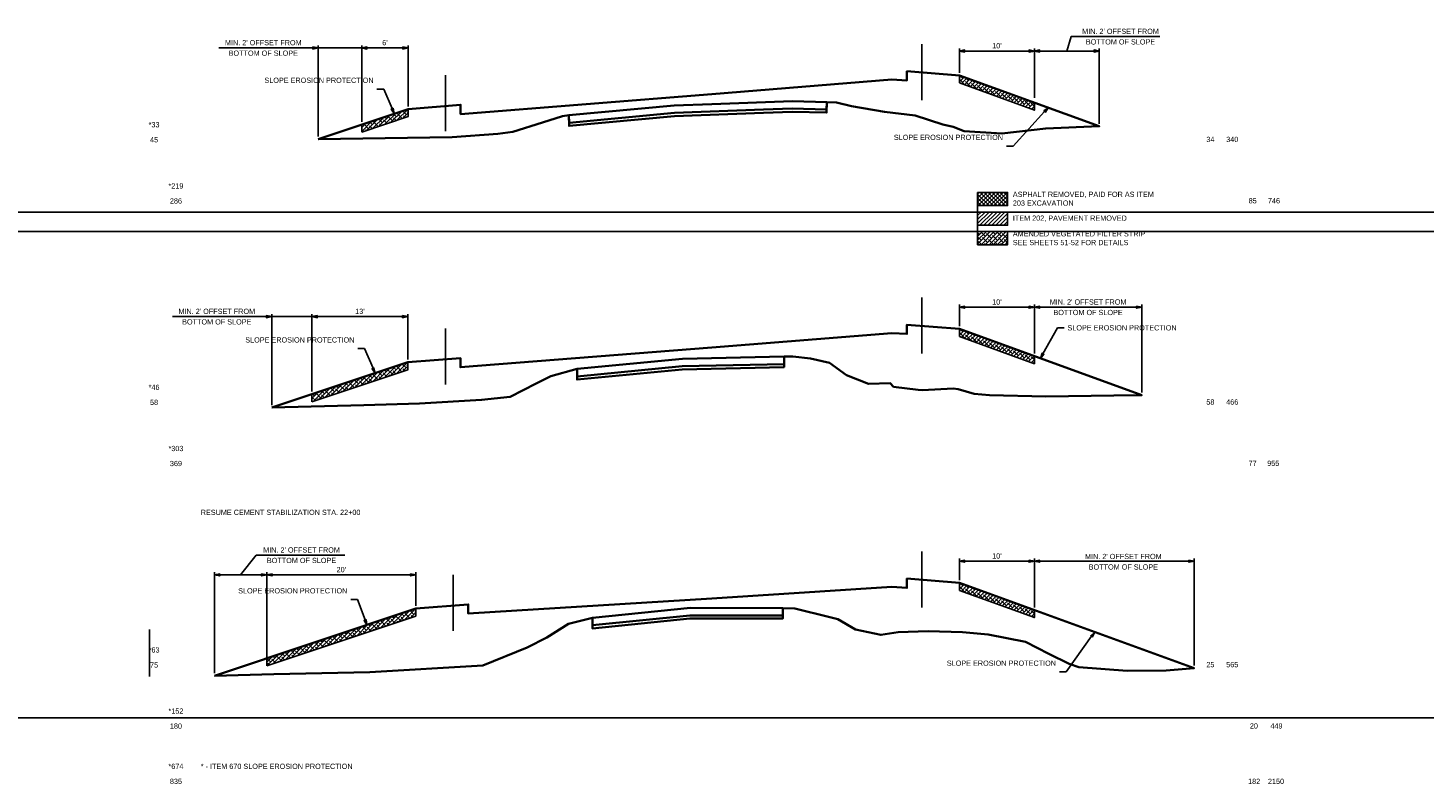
# Model space of a CAD drawing. Header units: feet. Extents: x 2296963 to 2300087, y 574586 to 575596.
# Tile 5 of 9: x 2298386 to 2298572, y 574600 to 574701. Entities that reach past the tile are written whole.
import ezdxf
from ezdxf import colors
from ezdxf.entities.mleader import LeaderData, LeaderLine
from ezdxf.enums import TextEntityAlignment as Align
from ezdxf.math import Vec2, Vec3

# ---------------------------------------------------------------- set-up
doc = ezdxf.new("R2010")
doc.units = ezdxf.units.FT
doc.header["$LTSCALE"] = 5
doc.header["$MEASUREMENT"] = 0
doc.linetypes.add('esmtmppr', pattern=[0])
for name, color, linetype in [('RW_P_Esmt_TMP', 203, 'esmtmppr'), ('SH_Text', 7, 'Continuous'), ('XS_P_Annotation', 7, 'Continuous'), ('XS_P_Finished_Grade_Seeded', 3, 'Continuous'), ('XS_P_Undercut', 230, 'Continuous'), ('XS_P_Undercut2', 230, 'Continuous')]:
    doc.layers.add(name, color=color, linetype=linetype)
doc.layers.add('SC_Scratch1', color=7, linetype='Continuous', plot=False)
doc.layers.add('VL_Cut_Volume', color=3, linetype='Continuous', lineweight=35, true_color=0x00ff00, plot=False)
doc.layers.add('VL_Fill_Volume', color=5, linetype='Continuous', lineweight=35, true_color=0x0000ff, plot=False)
doc.styles.add('Slanted-Normal', font='font31.shx', dxfattribs={"height": 0.14})
doc.dimstyles.new('Dec-0  Slanted', dxfattribs={"dimtxt": 0.14, "dimasz": 0.14, "dimexe": 0.07, "dimexo": 0.07, "dimgap": 0.07, "dimtad": 1, "dimdec": 0, "dimzin": 3, "dimdsep": 46, "dimtxsty": 'Slanted-Normal', "dimblk": 'Dim1', "dimcen": 0, "dimclrd": 95, "dimclre": 95, "dimclrt": 7, "dimaunit": 1, "dimadec": 5, "dimazin": 3, "dimtfac": 1, "dimtdec": 0, "dimtmove": 1, "dimatfit": 0, "dimldrblk": 'Dim1', "dimfxl": 1, "dimtolj": 1, "dimtzin": 0, "dimlwd": -1, "dimlwe": -1, "dimarcsym": 0})

# ---------------------------------------------------------------- blocks, each defined once
blk = doc.blocks.new('Dim1')
h = blk.add_hatch(color=4)
h.dxf.hatch_style = 1
h.paths.add_polyline_path([(0, 0), (-1, -0.2), (-1, 0.2)])
at = {"color": 4}
blk.add_lwpolyline([(0, 0), (-1, -0.2), (-1, 0.2), (0, 0)], dxfattribs=at)
blk = doc.blocks.new('*D953')
at = {"layer": 'Defpoints', "color": 0, "transparency": 16777216}
for p in [(2298417.89, 574627.74), (2298437.75, 574623.25), (2298417.89, 574615.76)]:
    blk.add_point(p, dxfattribs=at)
at = {"layer": 'SH_Text', "color": 95, "linetype": 'Continuous', "transparency": 16777216}
for p, q in [((2298417.89, 574616.11), (2298417.89, 574628.09)), ((2298437.05, 574627.74), (2298418.59, 574627.74)), ((2298437.75, 574623.6), (2298437.75, 574628.09))]:
    blk.add_line(p, q, dxfattribs=at)
at = {"layer": 'SH_Text', "color": 95, "transparency": 16777216, "xscale": 0.7000000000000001, "yscale": 0.7000000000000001, "zscale": 0.7000000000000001, "rotation": 180}
blk.add_blockref('Dim1', (2298417.89, 574627.74), dxfattribs=at)
at = {"layer": 'SH_Text', "color": 95, "transparency": 16777216, "xscale": 0.7000000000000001, "yscale": 0.7000000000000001, "zscale": 0.7000000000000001}
blk.add_blockref('Dim1', (2298437.75, 574627.74), dxfattribs=at)
at = {"layer": 'SH_Text', "color": 7, "transparency": 16777216, "insert": (2298427.82, 574628.44), "char_height": 0.7, "attachment_point": 5, "style": 'Slanted-Normal'}
blk.add_mtext("\\A1;20'", dxfattribs=at)
blk = doc.blocks.new('*D954')
at = {"layer": 'Defpoints', "color": 0, "transparency": 16777216}
for p in [(2298423.91, 574662.16), (2298436.7, 574656.08), (2298423.91, 574651.82)]:
    blk.add_point(p, dxfattribs=at)
at = {"layer": 'SH_Text', "color": 95, "linetype": 'Continuous', "transparency": 16777216}
for p, q in [((2298423.91, 574652.17), (2298423.91, 574662.51)), ((2298436, 574662.16), (2298424.61, 574662.16)), ((2298436.7, 574656.43), (2298436.7, 574662.51))]:
    blk.add_line(p, q, dxfattribs=at)
at = {"layer": 'SH_Text', "color": 95, "transparency": 16777216, "xscale": 0.7000000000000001, "yscale": 0.7000000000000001, "zscale": 0.7000000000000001, "rotation": 180}
blk.add_blockref('Dim1', (2298423.91, 574662.16), dxfattribs=at)
at = {"layer": 'SH_Text', "color": 95, "transparency": 16777216, "xscale": 0.7000000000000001, "yscale": 0.7000000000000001, "zscale": 0.7000000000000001}
blk.add_blockref('Dim1', (2298436.7, 574662.16), dxfattribs=at)
at = {"layer": 'SH_Text', "color": 7, "transparency": 16777216, "insert": (2298430.3, 574662.86), "char_height": 0.7, "attachment_point": 5, "style": 'Slanted-Normal'}
blk.add_mtext("\\A1;13'", dxfattribs=at)
blk = doc.blocks.new('*D955')
at = {"layer": 'Defpoints', "color": 0, "transparency": 16777216}
for p in [(2298430.54, 574697.97), (2298436.73, 574689.83), (2298430.54, 574687.77)]:
    blk.add_point(p, dxfattribs=at)
at = {"layer": 'SH_Text', "color": 95, "linetype": 'Continuous', "transparency": 16777216}
for p, q in [((2298430.54, 574688.12), (2298430.54, 574698.32)), ((2298436.03, 574697.97), (2298431.24, 574697.97)), ((2298436.73, 574690.18), (2298436.73, 574698.32))]:
    blk.add_line(p, q, dxfattribs=at)
at = {"layer": 'SH_Text', "color": 95, "transparency": 16777216, "xscale": 0.7000000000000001, "yscale": 0.7000000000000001, "zscale": 0.7000000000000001, "rotation": 180}
blk.add_blockref('Dim1', (2298430.54, 574697.97), dxfattribs=at)
at = {"layer": 'SH_Text', "color": 95, "transparency": 16777216, "xscale": 0.7000000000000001, "yscale": 0.7000000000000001, "zscale": 0.7000000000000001}
blk.add_blockref('Dim1', (2298436.73, 574697.97), dxfattribs=at)
at = {"layer": 'SH_Text', "color": 7, "transparency": 16777216, "insert": (2298433.64, 574698.67), "char_height": 0.7, "attachment_point": 5, "style": 'Slanted-Normal'}
blk.add_mtext("\\A1;6'", dxfattribs=at)
blk = doc.blocks.new('*D972')
at = {"layer": 'Defpoints', "color": 0, "transparency": 16777216}
for p in [(2298410.91, 574627.74), (2298417.89, 574616.63), (2298410.91, 574614.3)]:
    blk.add_point(p, dxfattribs=at)
at = {"layer": 'SH_Text', "color": 95, "linetype": 'Continuous', "transparency": 16777216}
for p, q in [((2298414.4, 574627.74), (2298416.47, 574630.36)), ((2298416.47, 574630.36), (2298428.31, 574630.36)), ((2298410.91, 574614.65), (2298410.91, 574628.09)), ((2298417.19, 574627.74), (2298411.61, 574627.74)), ((2298417.89, 574616.98), (2298417.89, 574628.09))]:
    blk.add_line(p, q, dxfattribs=at)
at = {"layer": 'SH_Text', "color": 95, "transparency": 16777216, "xscale": 0.7000000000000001, "yscale": 0.7000000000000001, "zscale": 0.7000000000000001, "rotation": 180}
blk.add_blockref('Dim1', (2298410.91, 574627.74), dxfattribs=at)
at = {"layer": 'SH_Text', "color": 95, "transparency": 16777216, "xscale": 0.7000000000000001, "yscale": 0.7000000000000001, "zscale": 0.7000000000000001}
blk.add_blockref('Dim1', (2298417.89, 574627.74), dxfattribs=at)
at = {"layer": 'SH_Text', "color": 7, "transparency": 16777216, "char_height": 0.7, "width": 11.3973, "attachment_point": 5, "style": 'Slanted-Normal'}
for s, insert in [("\\A1;MIN. 2' OFFSET FROM", (2298422.52, 574631.06)), ('\\A1;BOTTOM OF SLOPE', (2298422.52, 574629.66))]:
    blk.add_mtext(s, dxfattribs=dict(at, insert=insert))
blk = doc.blocks.new('*D973')
at = {"layer": 'Defpoints', "color": 0, "transparency": 16777216}
for p in [(2298418.54, 574662.16), (2298423.91, 574651.82), (2298418.54, 574650.03)]:
    blk.add_point(p, dxfattribs=at)
at = {"layer": 'SH_Text', "color": 95, "linetype": 'Continuous', "transparency": 16777216}
for p, q in [((2298417.84, 574662.16), (2298405.3, 574662.16)), ((2298418.54, 574650.38), (2298418.54, 574662.51)), ((2298423.91, 574662.16), (2298418.54, 574662.16)), ((2298423.91, 574652.17), (2298423.91, 574662.51)), ((2298424.61, 574662.16), (2298425.31, 574662.16))]:
    blk.add_line(p, q, dxfattribs=at)
at = {"layer": 'SH_Text', "color": 95, "transparency": 16777216, "xscale": 0.7000000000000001, "yscale": 0.7000000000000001, "zscale": 0.7000000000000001}
blk.add_blockref('Dim1', (2298418.54, 574662.16), dxfattribs=at)
at = {"layer": 'SH_Text', "color": 95, "transparency": 16777216, "xscale": 0.7000000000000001, "yscale": 0.7000000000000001, "zscale": 0.7000000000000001, "rotation": 180}
blk.add_blockref('Dim1', (2298423.91, 574662.16), dxfattribs=at)
at = {"layer": 'SH_Text', "color": 7, "transparency": 16777216, "char_height": 0.7, "width": 11.3973, "attachment_point": 5, "style": 'Slanted-Normal'}
for s, insert in [("\\A1;MIN. 2' OFFSET FROM", (2298411.22, 574662.86)), ('\\A1;BOTTOM OF SLOPE', (2298411.22, 574661.46))]:
    blk.add_mtext(s, dxfattribs=dict(at, insert=insert))
blk = doc.blocks.new('*D974')
at = {"layer": 'Defpoints', "color": 0, "transparency": 16777216}
for p in [(2298424.74, 574697.97), (2298430.54, 574687.77), (2298424.74, 574685.83)]:
    blk.add_point(p, dxfattribs=at)
at = {"layer": 'SH_Text', "color": 95, "linetype": 'Continuous', "transparency": 16777216}
for p, q in [((2298424.04, 574697.97), (2298411.5, 574697.97)), ((2298424.74, 574686.18), (2298424.74, 574698.32)), ((2298430.54, 574697.97), (2298424.74, 574697.97)), ((2298430.54, 574688.12), (2298430.54, 574698.32)), ((2298431.24, 574697.97), (2298431.94, 574697.97))]:
    blk.add_line(p, q, dxfattribs=at)
at = {"layer": 'SH_Text', "color": 95, "transparency": 16777216, "xscale": 0.7000000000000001, "yscale": 0.7000000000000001, "zscale": 0.7000000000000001}
blk.add_blockref('Dim1', (2298424.74, 574697.97), dxfattribs=at)
at = {"layer": 'SH_Text', "color": 95, "transparency": 16777216, "xscale": 0.7000000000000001, "yscale": 0.7000000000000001, "zscale": 0.7000000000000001, "rotation": 180}
blk.add_blockref('Dim1', (2298430.54, 574697.97), dxfattribs=at)
at = {"layer": 'SH_Text', "color": 7, "transparency": 16777216, "char_height": 0.7, "width": 11.3973, "attachment_point": 5, "style": 'Slanted-Normal'}
for s, insert in [("\\A1;MIN. 2' OFFSET FROM", (2298417.42, 574698.67)), ('\\A1;BOTTOM OF SLOPE', (2298417.42, 574697.27))]:
    blk.add_mtext(s, dxfattribs=dict(at, insert=insert))
blk = doc.blocks.new('*D1003')
at = {"layer": 'Defpoints', "color": 0, "transparency": 16777216}
for p in [(2298510.23, 574629.56), (2298510.23, 574626.68), (2298520.23, 574623.04)]:
    blk.add_point(p, dxfattribs=at)
at = {"layer": 'SH_Text', "color": 95, "linetype": 'Continuous', "transparency": 16777216}
for p, q in [((2298510.23, 574627.03), (2298510.23, 574629.91)), ((2298519.53, 574629.56), (2298510.93, 574629.56)), ((2298520.23, 574623.39), (2298520.23, 574629.91))]:
    blk.add_line(p, q, dxfattribs=at)
at = {"layer": 'SH_Text', "color": 95, "transparency": 16777216, "xscale": 0.7000000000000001, "yscale": 0.7000000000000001, "zscale": 0.7000000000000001, "rotation": 180}
blk.add_blockref('Dim1', (2298510.23, 574629.56), dxfattribs=at)
at = {"layer": 'SH_Text', "color": 95, "transparency": 16777216, "xscale": 0.7000000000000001, "yscale": 0.7000000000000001, "zscale": 0.7000000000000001}
blk.add_blockref('Dim1', (2298520.23, 574629.56), dxfattribs=at)
at = {"layer": 'SH_Text', "color": 7, "transparency": 16777216, "insert": (2298515.23, 574630.26), "char_height": 0.7, "attachment_point": 5, "style": 'Slanted-Normal'}
blk.add_mtext("\\A1;10'", dxfattribs=at)
blk = doc.blocks.new('*D1002')
at = {"layer": 'Defpoints', "color": 0, "transparency": 16777216}
for p in [(2298520.23, 574629.56), (2298520.23, 574623.04), (2298541.53, 574615.3)]:
    blk.add_point(p, dxfattribs=at)
at = {"layer": 'SH_Text', "color": 95, "linetype": 'Continuous', "transparency": 16777216}
for p, q in [((2298520.23, 574623.39), (2298520.23, 574629.91)), ((2298540.83, 574629.56), (2298520.93, 574629.56)), ((2298541.53, 574615.65), (2298541.53, 574629.91))]:
    blk.add_line(p, q, dxfattribs=at)
at = {"layer": 'SH_Text', "color": 95, "transparency": 16777216, "xscale": 0.7000000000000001, "yscale": 0.7000000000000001, "zscale": 0.7000000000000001, "rotation": 180}
blk.add_blockref('Dim1', (2298520.23, 574629.56), dxfattribs=at)
at = {"layer": 'SH_Text', "color": 95, "transparency": 16777216, "xscale": 0.7000000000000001, "yscale": 0.7000000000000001, "zscale": 0.7000000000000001}
blk.add_blockref('Dim1', (2298541.53, 574629.56), dxfattribs=at)
at = {"layer": 'SH_Text', "color": 7, "transparency": 16777216, "char_height": 0.7, "width": 12.4424, "attachment_point": 5, "style": 'Slanted-Normal'}
for s, insert in [("\\A1;MIN. 2' OFFSET FROM", (2298532.09, 574630.19)), ('\\A1;BOTTOM OF SLOPE', (2298532.09, 574628.79))]:
    blk.add_mtext(s, dxfattribs=dict(at, insert=insert))
blk = doc.blocks.new('*D1004')
at = {"layer": 'Defpoints', "color": 0, "transparency": 16777216}
for p in [(2298510.23, 574663.41), (2298510.23, 574660.53), (2298520.23, 574656.89)]:
    blk.add_point(p, dxfattribs=at)
at = {"layer": 'SH_Text', "color": 95, "linetype": 'Continuous', "transparency": 16777216}
for p, q in [((2298510.23, 574660.88), (2298510.23, 574663.76)), ((2298519.53, 574663.41), (2298510.93, 574663.41)), ((2298520.23, 574657.24), (2298520.23, 574663.76))]:
    blk.add_line(p, q, dxfattribs=at)
at = {"layer": 'SH_Text', "color": 95, "transparency": 16777216, "xscale": 0.7000000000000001, "yscale": 0.7000000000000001, "zscale": 0.7000000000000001, "rotation": 180}
blk.add_blockref('Dim1', (2298510.23, 574663.41), dxfattribs=at)
at = {"layer": 'SH_Text', "color": 95, "transparency": 16777216, "xscale": 0.7000000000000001, "yscale": 0.7000000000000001, "zscale": 0.7000000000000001}
blk.add_blockref('Dim1', (2298520.23, 574663.41), dxfattribs=at)
at = {"layer": 'SH_Text', "color": 7, "transparency": 16777216, "insert": (2298515.23, 574664.11), "char_height": 0.7, "attachment_point": 5, "style": 'Slanted-Normal'}
blk.add_mtext("\\A1;10'", dxfattribs=at)
blk = doc.blocks.new('*D1005')
at = {"layer": 'Defpoints', "color": 0, "transparency": 16777216}
for p in [(2298520.23, 574663.41), (2298520.23, 574656.89), (2298534.55, 574651.69)]:
    blk.add_point(p, dxfattribs=at)
at = {"layer": 'SH_Text', "color": 95, "linetype": 'Continuous', "transparency": 16777216}
for p, q in [((2298520.23, 574657.24), (2298520.23, 574663.76)), ((2298533.85, 574663.41), (2298520.93, 574663.41)), ((2298534.55, 574652.04), (2298534.55, 574663.76))]:
    blk.add_line(p, q, dxfattribs=at)
at = {"layer": 'SH_Text', "color": 95, "transparency": 16777216, "xscale": 0.7000000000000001, "yscale": 0.7000000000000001, "zscale": 0.7000000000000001, "rotation": 180}
blk.add_blockref('Dim1', (2298520.23, 574663.41), dxfattribs=at)
at = {"layer": 'SH_Text', "color": 95, "transparency": 16777216, "xscale": 0.7000000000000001, "yscale": 0.7000000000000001, "zscale": 0.7000000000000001}
blk.add_blockref('Dim1', (2298534.55, 574663.41), dxfattribs=at)
at = {"layer": 'SH_Text', "color": 7, "transparency": 16777216, "char_height": 0.7, "width": 12.4424, "attachment_point": 5, "style": 'Slanted-Normal'}
for s, insert in [("\\A1;MIN. 2' OFFSET FROM", (2298527.39, 574664.11)), ('\\A1;BOTTOM OF SLOPE', (2298527.39, 574662.71))]:
    blk.add_mtext(s, dxfattribs=dict(at, insert=insert))
blk = doc.blocks.new('*D1006')
at = {"layer": 'Defpoints', "color": 0, "transparency": 16777216}
for p in [(2298510.23, 574697.56), (2298510.23, 574694.31), (2298520.23, 574690.98)]:
    blk.add_point(p, dxfattribs=at)
at = {"layer": 'SH_Text', "color": 95, "linetype": 'Continuous', "transparency": 16777216}
for p, q in [((2298510.23, 574694.66), (2298510.23, 574697.91)), ((2298519.53, 574697.56), (2298510.93, 574697.56)), ((2298520.23, 574691.33), (2298520.23, 574697.91))]:
    blk.add_line(p, q, dxfattribs=at)
at = {"layer": 'SH_Text', "color": 95, "transparency": 16777216, "xscale": 0.7000000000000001, "yscale": 0.7000000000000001, "zscale": 0.7000000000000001, "rotation": 180}
blk.add_blockref('Dim1', (2298510.23, 574697.56), dxfattribs=at)
at = {"layer": 'SH_Text', "color": 95, "transparency": 16777216, "xscale": 0.7000000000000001, "yscale": 0.7000000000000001, "zscale": 0.7000000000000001}
blk.add_blockref('Dim1', (2298520.23, 574697.56), dxfattribs=at)
at = {"layer": 'SH_Text', "color": 7, "transparency": 16777216, "insert": (2298515.23, 574698.26), "char_height": 0.7, "attachment_point": 5, "style": 'Slanted-Normal'}
blk.add_mtext("\\A1;10'", dxfattribs=at)
blk = doc.blocks.new('*D1007')
at = {"layer": 'Defpoints', "color": 0, "transparency": 16777216}
for p in [(2298520.23, 574697.56), (2298520.23, 574690.98), (2298528.88, 574687.53)]:
    blk.add_point(p, dxfattribs=at)
at = {"layer": 'SH_Text', "color": 95, "linetype": 'Continuous', "transparency": 16777216}
for p, q in [((2298524.56, 574697.56), (2298525.13, 574699.48)), ((2298525.13, 574699.48), (2298536.97, 574699.48)), ((2298519.53, 574697.56), (2298518.83, 574697.56)), ((2298520.23, 574691.33), (2298520.23, 574697.91)), ((2298528.88, 574697.56), (2298520.23, 574697.56)), ((2298528.88, 574697.56), (2298520.23, 574697.56)), ((2298528.88, 574687.88), (2298528.88, 574697.91))]:
    blk.add_line(p, q, dxfattribs=at)
at = {"layer": 'SH_Text', "color": 95, "transparency": 16777216}
for p, q in [((2298520.93, 574697.56), (2298521.63, 574697.56)), ((2298528.18, 574697.56), (2298527.48, 574697.56))]:
    blk.add_line(p, q, dxfattribs=at)
at = {"layer": 'SH_Text', "color": 95, "transparency": 16777216, "xscale": 0.7000000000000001, "yscale": 0.7000000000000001, "zscale": 0.7000000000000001, "rotation": 180}
blk.add_blockref('Dim1', (2298520.23, 574697.56), dxfattribs=at)
at = {"layer": 'SH_Text', "color": 95, "transparency": 16777216, "xscale": 0.7000000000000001, "yscale": 0.7000000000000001, "zscale": 0.7000000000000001}
blk.add_blockref('Dim1', (2298528.88, 574697.56), dxfattribs=at)
at = {"layer": 'SH_Text', "color": 7, "transparency": 16777216, "char_height": 0.7, "width": 12.4424, "attachment_point": 5, "style": 'Slanted-Normal'}
for s, insert in [("\\A1;MIN. 2' OFFSET FROM", (2298531.71, 574700.18)), ('\\A1;BOTTOM OF SLOPE', (2298531.71, 574698.78))]:
    blk.add_mtext(s, dxfattribs=dict(at, insert=insert))

msp = doc.modelspace()

# ---------------------------------------------------------------- hatches: boundary and pattern name
at = {"layer": 'XS_P_Finished_Grade_Seeded'}
h = msp.add_hatch(dxfattribs=at)
h.set_pattern_fill('ANSI38', color=256, scale=3)
h.set_pattern_definition([(45, (436.0793, 7.5458), (-0.265165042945, 0.265165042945), []), (135, (436.0793, 7.5458), (-0.795495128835, 0.265165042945), [0.9375, -0.5625])])
h.paths.add_polyline_path([(2298510.235, 574693.313), (2298520.235, 574689.676), (2298520.235, 574690.676), (2298510.235, 574694.313)])
h = msp.add_hatch(dxfattribs=at)
h.set_pattern_fill('ANSI38', color=256, scale=3)
h.set_pattern_definition([(45, (337.24544, -6.04548), (-0.265165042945, 0.265165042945), []), (135, (337.24544, -6.04548), (-0.795495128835, 0.265165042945), [0.9375, -0.5625])])
h.paths.add_polyline_path([(2298430.54, 574686.768), (2298436.735, 574688.833), (2298436.735, 574689.833), (2298430.54, 574687.768)])
h = msp.add_hatch(dxfattribs=at)
h.set_pattern_fill('ANSI38', color=256, scale=3)
h.set_pattern_definition([(45, (0, 5.5655), (-0.265165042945, 0.265165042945), []), (135, (0, 5.5655), (-0.795495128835, 0.265165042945), [0.9375, -0.5625])])
h.paths.add_polyline_path([(2298516.665, 574673.49), (2298512.665, 574673.49), (2298512.665, 574671.74), (2298516.665, 574671.74)])
h = msp.add_hatch(dxfattribs=at)
h.set_pattern_fill('ANSI38', color=256, scale=3)
h.set_pattern_definition([(45, (436.0793, -26.23956), (-0.265165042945, 0.265165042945), []), (135, (436.0793, -26.23956), (-0.795495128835, 0.265165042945), [0.9375, -0.5625])])
h.paths.add_polyline_path([(2298510.235, 574659.527), (2298520.235, 574655.891), (2298520.235, 574656.891), (2298510.235, 574660.527)])
h = msp.add_hatch(dxfattribs=at)
h.set_pattern_fill('ANSI38', color=256, scale=3)
h.set_pattern_definition([(45, (337.212, -39.79487), (-0.265165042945, 0.265165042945), []), (135, (337.212, -39.79487), (-0.795495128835, 0.265165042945), [0.9375, -0.5625])])
h.paths.add_polyline_path([(2298423.907, 574650.819), (2298436.701, 574655.083), (2298436.701, 574656.083), (2298423.907, 574651.819)])
h = msp.add_hatch(dxfattribs=at)
h.set_pattern_fill('ANSI38', color=256, scale=3)
h.set_pattern_definition([(45, (436.0793, -60.08625), (-0.265165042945, 0.265165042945), []), (135, (436.0793, -60.08625), (-0.795495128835, 0.265165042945), [0.9375, -0.5625])])
h.paths.add_polyline_path([(2298510.235, 574625.681), (2298520.235, 574622.044), (2298520.235, 574623.044), (2298510.235, 574626.681)])
h = msp.add_hatch(dxfattribs=at)
h.set_pattern_fill('ANSI38', color=256, scale=3)
h.set_pattern_definition([(45, (338.26514, -72.63264), (-0.265165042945, 0.265165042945), []), (135, (338.26514, -72.63264), (-0.795495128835, 0.265165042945), [0.9375, -0.5625])])
h.paths.add_polyline_path([(2298417.895, 574615.626), (2298437.754, 574622.246), (2298437.754, 574623.246), (2298417.895, 574616.626)])
at = {"layer": 'XS_P_Undercut'}
h = msp.add_hatch(dxfattribs=at)
h.set_pattern_fill('ANSI37', color=256, scale=3)
h.set_pattern_definition([(45, (520.01867, -26.69204), (-0.265165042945, 0.265165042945), []), (135, (520.01867, -26.69204), (-0.265165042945, -0.265165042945), [])])
h.paths.add_polyline_path([(2298516.665, 574678.709), (2298512.665, 574678.709), (2298512.665, 574676.959), (2298516.665, 574676.959)])
at = {"layer": 'XS_P_Undercut2'}
h = msp.add_hatch(dxfattribs=at)
h.set_pattern_fill('ANSI31', color=256, scale=3)
h.set_pattern_definition([(45, (524.99897, -20.32678), (-0.265165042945, 0.265165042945), [])])
h.paths.add_polyline_path([(2298516.665, 574676.1), (2298512.665, 574676.1), (2298512.665, 574674.35), (2298516.665, 574674.35)])

# ---------------------------------------------------------------- linework, layer by layer
at = {"layer": 'RW_P_Esmt_TMP', "flags": 128}
msp.add_lwpolyline([(2298402.235, 574614.193), (2298402.235, 574620.443)], dxfattribs=at)
at = {"layer": 'SC_Scratch1', "flags": 128}
for points in [[(2298505.222, 574691.034), (2298505.222, 574698.487)], [(2298441.734, 574686.88), (2298441.734, 574694.333)], [(2298512.665, 574676.1), (2298512.665, 574676.959)], [(2299911.811, 574676.1), (2297852.707, 574676.1)], [(2299911.811, 574673.49), (2297852.707, 574673.49)], [(2298512.665, 574673.49), (2298512.665, 574674.35)], [(2298505.222, 574657.249), (2298505.222, 574664.702)], [(2298441.701, 574653.13), (2298441.701, 574660.583)], [(2298505.222, 574623.402), (2298505.222, 574630.855)], [(2298442.754, 574620.292), (2298442.754, 574627.746)], [(2300086.81, 574608.709), (2298027.706, 574608.709)]]:
    msp.add_lwpolyline(points, dxfattribs=at)
at = {"layer": 'SH_Text', "flags": 128}
for points in [[(2298512.665, 574678.709), (2298516.665, 574678.709), (2298516.665, 574676.959), (2298512.665, 574676.959)], [(2298512.665, 574676.1), (2298516.665, 574676.1), (2298516.665, 574674.35), (2298512.665, 574674.35)], [(2298512.665, 574673.49), (2298516.665, 574673.49), (2298516.665, 574671.74), (2298512.665, 574671.74)]]:
    msp.add_lwpolyline(points, close=True, dxfattribs=at)
at = {"layer": 'VL_Cut_Volume', "flags": 128}
for points in [[(2298458.175, 574688.995), (2298458.185, 574687.995), (2298472.263, 574689.318), (2298484.109, 574689.751), (2298487.947, 574689.882), (2298492.529, 574689.765), (2298492.539, 574690.765), (2298487.959, 574690.883), (2298477.235, 574690.5), (2298472.182, 574690.315)], [(2298459.269, 574655.184), (2298459.269, 574654.193), (2298473.248, 574655.551), (2298486.861, 574655.846), (2298486.871, 574656.846), (2298473.3, 574656.556)], [(2298461.302, 574622.023), (2298461.312, 574621.023), (2298474.311, 574622.334), (2298486.688, 574622.325), (2298486.688, 574623.325), (2298474.389, 574623.341)]]:
    msp.add_lwpolyline(points, close=True, dxfattribs=at)
at = {"layer": 'VL_Fill_Volume', "flags": 128}
for points in [[(2298424.736, 574685.833), (2298442.61, 574686.101), (2298448.697, 574686.528), (2298450.692, 574686.784), (2298454.65, 574688.035), (2298457.334, 574688.862), (2298458.175, 574688.995), (2298458.185, 574687.579), (2298472.263, 574688.901), (2298484.109, 574689.335), (2298487.947, 574689.466), (2298492.529, 574689.348), (2298492.539, 574690.763), (2298493.864, 574690.685), (2298495.855, 574690.215), (2298500.263, 574689.442), (2298504.339, 574688.988), (2298508.03, 574687.751), (2298509.396, 574687.448), (2298510.888, 574686.866), (2298515.897, 574686.59), (2298521.734, 574687.257), (2298528.879, 574687.533), (2298510.235, 574694.313), (2298503.235, 574694.873), (2298503.235, 574693.639), (2298501.235, 574693.759), (2298477.235, 574691.802), (2298443.735, 574689.159), (2298443.734, 574690.393), (2298436.735, 574689.833)], [(2298418.541, 574650.03), (2298430.819, 574650.342), (2298438.254, 574650.573), (2298446.535, 574651.053), (2298450.34, 574651.493), (2298453.809, 574653.244), (2298455.759, 574654.244), (2298459.269, 574655.184), (2298459.269, 574653.768), (2298473.248, 574655.134), (2298486.861, 574655.43), (2298486.881, 574656.846), (2298488.036, 574656.83), (2298490.364, 574656.562), (2298492.899, 574655.984), (2298495.183, 574654.379), (2298498.127, 574653.22), (2298500.982, 574653.301), (2298501.449, 574652.826), (2298504.732, 574652.422), (2298505.318, 574652.35), (2298509.381, 574652.561), (2298510.089, 574652.473), (2298512.183, 574651.886), (2298514.257, 574651.696), (2298521.736, 574651.534), (2298530.824, 574651.667), (2298534.545, 574651.687), (2298510.235, 574660.527), (2298503.235, 574661.087), (2298503.235, 574659.853), (2298501.235, 574659.973), (2298477.235, 574658.033), (2298443.701, 574655.409), (2298443.701, 574656.643), (2298436.701, 574656.083)], [(2298410.913, 574614.299), (2298418.827, 574614.507), (2298431.648, 574614.759), (2298446.7, 574615.682), (2298452.587, 574618.049), (2298455.229, 574619.375), (2298458.119, 574621.196), (2298461.302, 574622.023), (2298461.312, 574620.607), (2298474.311, 574621.917), (2298486.678, 574621.908), (2298486.678, 574623.325), (2298488.311, 574623.244), (2298492.972, 574622.113), (2298494.015, 574621.843), (2298496.373, 574620.464), (2298499.765, 574619.741), (2298502.056, 574620.105), (2298506.069, 574620.219), (2298510.639, 574620.111), (2298514.048, 574619.795), (2298519.046, 574618.826), (2298522.155, 574617.223), (2298524.874, 574615.894), (2298526.145, 574615.451), (2298532.604, 574614.942), (2298537.798, 574614.988), (2298541.529, 574615.301), (2298510.235, 574626.681), (2298503.235, 574627.241), (2298503.235, 574626.007), (2298501.235, 574626.127), (2298477.235, 574624.579), (2298444.754, 574622.572), (2298444.754, 574623.806), (2298437.754, 574623.246)]]:
    msp.add_lwpolyline(points, close=True, dxfattribs=at)
at = {"layer": 'XS_P_Finished_Grade_Seeded', "flags": 128}
for points in [[(2298510.235, 574693.313), (2298520.235, 574689.676), (2298520.235, 574690.676), (2298510.235, 574694.313)], [(2298430.54, 574686.768), (2298436.735, 574688.833), (2298436.735, 574689.833), (2298430.54, 574687.768)], [(2298510.235, 574659.527), (2298520.235, 574655.891), (2298520.235, 574656.891), (2298510.235, 574660.527)], [(2298423.907, 574650.819), (2298436.701, 574655.083), (2298436.701, 574656.083), (2298423.907, 574651.819)], [(2298510.235, 574625.681), (2298520.235, 574622.044), (2298520.235, 574623.044), (2298510.235, 574626.681)], [(2298417.895, 574615.626), (2298437.754, 574622.246), (2298437.754, 574623.246), (2298417.895, 574616.626)]]:
    msp.add_lwpolyline(points, close=True, dxfattribs=at)

# ---------------------------------------------------------------- texts
at = {"layer": 'SH_Text', "style": 'Slanted-Normal'}
for s, p in [('85', (2298548.797, 574677.259)), ('746', (2298551.37, 574677.259)), ('77', (2298548.781, 574642.259)), ('955', (2298551.273, 574642.259)), ('20', (2298548.956, 574607.259)), ('449', (2298551.698, 574607.259))]:
    msp.add_text(s, height=0.7, dxfattribs=at).set_placement(p)
at = {"layer": 'SH_Text', "linetype": 'ByBlock', "char_height": 0.7, "attachment_point": 5, "style": 'Slanted-Normal'}
for s, insert in [('34', (2298543.693, 574685.776)), ('340', (2298546.609, 574685.776)), ('58', (2298543.693, 574650.776)), ('466', (2298546.609, 574650.776)), ('25', (2298543.693, 574615.776)), ('565', (2298546.609, 574615.776))]:
    msp.add_mtext(s, dxfattribs=dict(at, insert=insert))
at = {"layer": 'SH_Text', "char_height": 0.7, "attachment_point": 4, "style": 'Slanted-Normal'}
for s, insert, width in [('ASPHALT REMOVED, PAID FOR AS ITEM 203 EXCAVATION', (2298517.355, 574677.873), 18.5), ('ITEM 202, PAVEMENT REMOVED', (2298517.355, 574675.225), 18.26421), ('AMENDED VEGETATED FILTER STRIP\\PSEE SHEETS 51-52 FOR DETAILS', (2298517.355, 574672.615), 18.26421)]:
    msp.add_mtext(s, dxfattribs=dict(at, insert=insert, width=width))
at = {"layer": 'XS_P_Annotation', "style": 'Slanted-Normal'}
for s, p in [('*33', (2298402.86, 574687.739)), ('45', (2298402.86, 574685.739)), ('*219', (2298405.776, 574679.586)), ('286', (2298405.776, 574677.586)), ('*46', (2298402.86, 574652.739)), ('58', (2298402.86, 574650.739)), ('*303', (2298405.776, 574644.586)), ('369', (2298405.776, 574642.586)), ('*63', (2298402.86, 574617.739)), ('75', (2298402.86, 574615.739)), ('*152', (2298405.776, 574609.586)), ('180', (2298405.776, 574607.586)), ('*674', (2298405.776, 574602.223)), ('835', (2298405.776, 574600.223)), ('182', (2298549.527, 574600.223)), ('2150', (2298552.444, 574600.223))]:
    msp.add_text(s, height=0.7, dxfattribs=at).set_placement(p, align=Align.MIDDLE_CENTER)
msp.add_text('* - ITEM 670 SLOPE EROSION PROTECTION', height=0.7, dxfattribs=at).set_placement((2298409.079, 574602.223), align=Align.MIDDLE_LEFT)
at = {"layer": 'XS_P_Annotation', "insert": (2298409.079, 574636.427), "char_height": 0.7, "attachment_point": 1, "line_spacing_factor": 1.14, "style": 'Slanted-Normal'}
msp.add_mtext('RESUME CEMENT STABILIZATION STA. 22+00', dxfattribs=at)

# ---------------------------------------------------------------- dimensions: what is measured, and where the dimension line sits
at = {"layer": 'SH_Text'}
for base, p1, p2, picture, middle in [((2298520.235, 574697.556), (2298528.879, 574687.533), (2298520.235, 574690.979), '*D1007', (2298525.484, 574699.481)), ((2298424.736, 574697.972), (2298430.54, 574687.768), (2298424.736, 574685.833), '*D974', (2298417.417, 574697.972)), ((2298520.235, 574663.407), (2298534.545, 574651.687), (2298520.235, 574656.891), '*D1005', (2298527.39, 574663.407)), ((2298418.541, 574662.156), (2298423.907, 574651.819), (2298418.541, 574650.03), '*D973', (2298411.221, 574662.156))]:
    dim = msp.add_linear_dim(base=base, p1=p1, p2=p2, text="MIN. 2' OFFSET FROM\\X BOTTOM OF SLOPE", dimstyle='Dec-0  Slanted', override={"dimpost": "'", "dimtfac": 0.7}, dxfattribs=at)
    dim.commit()
    dim.dimension.update_dxf_attribs({"geometry": picture, "text_midpoint": middle})
for base, p1, p2, picture, middle in [((2298430.54, 574697.972), (2298436.735, 574689.833), (2298430.54, 574687.768), '*D955', (2298433.637, 574698.672)), ((2298510.235, 574697.556), (2298520.235, 574690.979), (2298510.235, 574694.313), '*D1006', (2298515.235, 574698.256)), ((2298510.235, 574663.407), (2298520.235, 574656.891), (2298510.235, 574660.527), '*D1004', (2298515.235, 574664.107)), ((2298423.907, 574662.156), (2298436.701, 574656.083), (2298423.907, 574651.819), '*D954', (2298430.304, 574662.856)), ((2298510.235, 574629.561), (2298520.235, 574623.044), (2298510.235, 574626.681), '*D1003', (2298515.235, 574630.261)), ((2298417.895, 574627.74), (2298437.754, 574623.246), (2298417.895, 574615.765), '*D953', (2298427.824, 574628.44))]:
    dim = msp.add_linear_dim(base=base, p1=p1, p2=p2, dimstyle='Dec-0  Slanted', override={"dimpost": "'", "dimtfac": 0.7}, dxfattribs=at)
    dim.commit()
    dim.dimension.update_dxf_attribs({"geometry": picture, "text_midpoint": middle})
for base, p1, p2, picture, middle in [((2298410.913, 574627.74), (2298417.895, 574616.626), (2298410.913, 574614.299), '*D972', (2298416.824, 574630.363)), ((2298520.235, 574629.561), (2298541.529, 574615.301), (2298520.235, 574623.044), '*D1002', (2298532.087, 574629.49))]:
    dim = msp.add_linear_dim(base=base, p1=p1, p2=p2, text="MIN. 2' OFFSET FROM\\X BOTTOM OF SLOPE", dimstyle='Dec-0  Slanted', override={"dimpost": "'", "dimtfac": 0.7}, dxfattribs=at)
    dim.commit()
    dim.dimension.update_dxf_attribs({"geometry": picture, "text_midpoint": middle, "dimtype": 160})

# ---------------------------------------------------------------- leaders
at = {"layer": 'XS_P_Annotation'}
ml = msp.add_multileader_mtext('Standard', dxfattribs=at)
ml.set_content('SLOPE EROSION PROTECTION', color=256, style='Slanted-Normal')
ml.set_leader_properties()
ml.set_arrow_properties(name='Dim1')
ml.build(insert=Vec2(0, 0))
ml.multileader.update_dxf_attribs({"text_right_attachment_type": 3, "dogleg_length": 0.18, "arrow_head_size": 0.7, "scale": 5})
ctx = ml.context
ctx.base_point, ctx.scale, ctx.char_height, ctx.arrow_head_size, ctx.landing_gap_size, ctx.plane_origin = Vec3(2298356.258, 574696.697), 5, 0.7, 0.7, 0.45, Vec3(2298367.991, 574692.158)
ctx.right_attachment = 3
notes = []
notes.append((ctx, [(1, (1, 1, 0), (2298355.358, 574696.697), (1, 0), 0.9, [(0, [(2298353.107, 574691.101)], 0, [])])]))
ctx.mtext.insert, ctx.mtext.width, ctx.mtext.flow_direction = Vec3(2298356.708, 574697.047), 8.47466, 5
ml = msp.add_multileader_mtext('Standard', dxfattribs=at)
ml.set_content('SLOPE EROSION PROTECTION', color=256, style='Slanted-Normal')
ml.set_leader_properties()
ml.set_arrow_properties(name='Dim1')
ml.build(insert=Vec2(0, 0))
ml.multileader.update_dxf_attribs({"text_right_attachment_type": 3, "dogleg_length": 0.18, "arrow_head_size": 0.7, "scale": 5})
ctx = ml.context
ctx.base_point, ctx.scale, ctx.char_height, ctx.arrow_head_size, ctx.landing_gap_size, ctx.plane_origin = Vec3(2298423.56, 574693.664), 5, 0.7, 0.7, 0.45, Vec3(2298435.293, 574689.126)
ctx.right_attachment, ctx.text_align_type = 3, 2
notes.append((ctx, [(0, (1, 1, 0), (2298433.477, 574692.498), (-1, 0), 0.9, [(0, [(2298434.885, 574689.24)], 0, [])])]))
ctx.mtext.insert, ctx.mtext.width, ctx.mtext.alignment, ctx.mtext.flow_direction = Vec3(2298432.127, 574694.014), 8.47466, 3, 5
ml = msp.add_multileader_mtext('Standard', dxfattribs=at)
ml.set_content('SLOPE EROSION PROTECTION', color=256, style='Slanted-Normal')
ml.set_leader_properties()
ml.set_arrow_properties(name='Dim1')
ml.build(insert=Vec2(0, 0))
ml.multileader.update_dxf_attribs({"text_right_attachment_type": 3, "dogleg_length": 0.18, "arrow_head_size": 0.7, "scale": 5})
ctx = ml.context
ctx.base_point, ctx.scale, ctx.char_height, ctx.arrow_head_size, ctx.landing_gap_size, ctx.plane_origin = Vec3(2298507.484, 574686.055), 5, 0.7, 0.7, 0.45, Vec3(2298519.217, 574681.517)
ctx.right_attachment, ctx.text_align_type = 3, 2
notes.append((ctx, [(0, (1, 1, 0), (2298517.4, 574684.889), (-1, 0), 0.9, [(0, [(2298522.065, 574690.011)], 0, [])])]))
ctx.mtext.insert, ctx.mtext.width, ctx.mtext.alignment, ctx.mtext.flow_direction = Vec3(2298516.05, 574686.405), 8.47466, 3, 5
ml = msp.add_multileader_mtext('Standard', dxfattribs=at)
ml.set_content('SLOPE EROSION PROTECTION', color=256, style='Slanted-Normal')
ml.set_leader_properties()
ml.set_arrow_properties(name='Dim1')
ml.build(insert=Vec2(0, 0))
ml.multileader.update_dxf_attribs({"text_right_attachment_type": 3, "dogleg_length": 0.18, "arrow_head_size": 0.7, "scale": 5})
ctx = ml.context
ctx.base_point, ctx.scale, ctx.char_height, ctx.arrow_head_size, ctx.landing_gap_size, ctx.plane_origin = Vec3(2298348.046, 574661.929), 5, 0.7, 0.7, 0.45, Vec3(2298359.779, 574657.391)
ctx.right_attachment = 3
notes.append((ctx, [(1, (1, 1, 0), (2298347.146, 574661.929), (1, 0), 0.9, [(0, [(2298345.605, 574659.691)], 0, [])])]))
ctx.mtext.insert, ctx.mtext.width, ctx.mtext.flow_direction = Vec3(2298348.496, 574662.279), 8.47466, 5
ml = msp.add_multileader_mtext('Standard', dxfattribs=at)
ml.set_content('SLOPE EROSION PROTECTION', color=256, style='Slanted-Normal')
ml.set_leader_properties()
ml.set_arrow_properties(name='Dim1')
ml.build(insert=Vec2(0, 0))
ml.multileader.update_dxf_attribs({"text_right_attachment_type": 3, "dogleg_length": 0.18, "arrow_head_size": 0.7, "scale": 5})
ctx = ml.context
ctx.base_point, ctx.scale, ctx.char_height, ctx.arrow_head_size, ctx.landing_gap_size, ctx.plane_origin = Vec3(2298524.19, 574660.672), 5, 0.7, 0.7, 0.45, Vec3(2298535.924, 574656.134)
ctx.right_attachment = 3
notes.append((ctx, [(1, (1, 1, 0), (2298523.29, 574660.672), (1, 0), 0.9, [(0, [(2298521.036, 574656.599)], 0, [])])]))
ctx.mtext.insert, ctx.mtext.width, ctx.mtext.flow_direction = Vec3(2298524.64, 574661.022), 8.47466, 5
ml = msp.add_multileader_mtext('Standard', dxfattribs=at)
ml.set_content('SLOPE EROSION PROTECTION', color=256, style='Slanted-Normal')
ml.set_leader_properties()
ml.set_arrow_properties(name='Dim1')
ml.build(insert=Vec2(0, 0))
ml.multileader.update_dxf_attribs({"text_right_attachment_type": 3, "dogleg_length": 0.18, "arrow_head_size": 0.7, "scale": 5})
ctx = ml.context
ctx.base_point, ctx.scale, ctx.char_height, ctx.arrow_head_size, ctx.landing_gap_size, ctx.plane_origin = Vec3(2298421.007, 574659.06), 5, 0.7, 0.7, 0.45, Vec3(2298432.741, 574654.521)
ctx.right_attachment, ctx.text_align_type = 3, 2
notes.append((ctx, [(0, (1, 1, 0), (2298430.924, 574657.893), (-1, 0), 0.9, [(0, [(2298432.332, 574654.636)], 0, [])])]))
ctx.mtext.insert, ctx.mtext.width, ctx.mtext.alignment, ctx.mtext.flow_direction = Vec3(2298429.574, 574659.41), 8.47466, 3, 5
ml = msp.add_multileader_mtext('Standard', dxfattribs=at)
ml.set_content('SLOPE EROSION PROTECTION', color=256, style='Slanted-Normal')
ml.set_leader_properties()
ml.set_arrow_properties(name='Dim1')
ml.build(insert=Vec2(0, 0))
ml.multileader.update_dxf_attribs({"text_right_attachment_type": 3, "dogleg_length": 0.18, "arrow_head_size": 0.7, "scale": 5})
ctx = ml.context
ctx.base_point, ctx.scale, ctx.char_height, ctx.arrow_head_size, ctx.landing_gap_size, ctx.plane_origin = Vec3(2298420.062, 574625.62), 5, 0.7, 0.7, 0.45, Vec3(2298438.962, 574612.926)
ctx.right_attachment, ctx.text_align_type = 3, 2
notes.append((ctx, [(0, (1, 1, 0), (2298429.979, 574624.454), (-1, 0), 0.9, [(0, [(2298431.246, 574621.076)], 0, [])])]))
ctx.mtext.insert, ctx.mtext.width, ctx.mtext.alignment, ctx.mtext.flow_direction = Vec3(2298428.629, 574625.97), 8.47466, 3, 5
ml = msp.add_multileader_mtext('Standard', dxfattribs=at)
ml.set_content('SLOPE EROSION PROTECTION', color=256, style='Slanted-Normal')
ml.set_leader_properties()
ml.set_arrow_properties(name='Dim1')
ml.build(insert=Vec2(0, 0))
ml.multileader.update_dxf_attribs({"text_right_attachment_type": 3, "dogleg_length": 0.18, "arrow_head_size": 0.7, "scale": 5})
ctx = ml.context
ctx.base_point, ctx.scale, ctx.char_height, ctx.arrow_head_size, ctx.landing_gap_size, ctx.plane_origin = Vec3(2298514.546, 574615.971), 5, 0.7, 0.7, 0.45, Vec3(2298542.981, 574618.102)
ctx.right_attachment, ctx.text_align_type = 3, 2
notes.append((ctx, [(0, (1, 1, 0), (2298524.462, 574614.805), (-1, 0), 0.9, [(0, [(2298528.271, 574620.122)], 0, [])])]))
ctx.mtext.insert, ctx.mtext.width, ctx.mtext.alignment, ctx.mtext.flow_direction = Vec3(2298523.112, 574616.321), 8.47466, 3, 5
for ctx, leaders in notes:
    for number, flags, end, landing, length, lines in leaders:
        leader = LeaderData()
        leader.index, (leader.has_last_leader_line, leader.has_dogleg_vector, leader.attachment_direction) = number, flags
        leader.last_leader_point, leader.dogleg_vector, leader.dogleg_length = Vec3(end), Vec3(landing), length
        for number, points, colour, breaks in lines:
            line = LeaderLine()
            line.index, line.vertices, line.color, line.breaks = number, Vec3.list(points), colors.encode_raw_color(colour), breaks
            leader.lines.append(line)
        ctx.leaders.append(leader)

doc.saveas('drawing.dxf')
